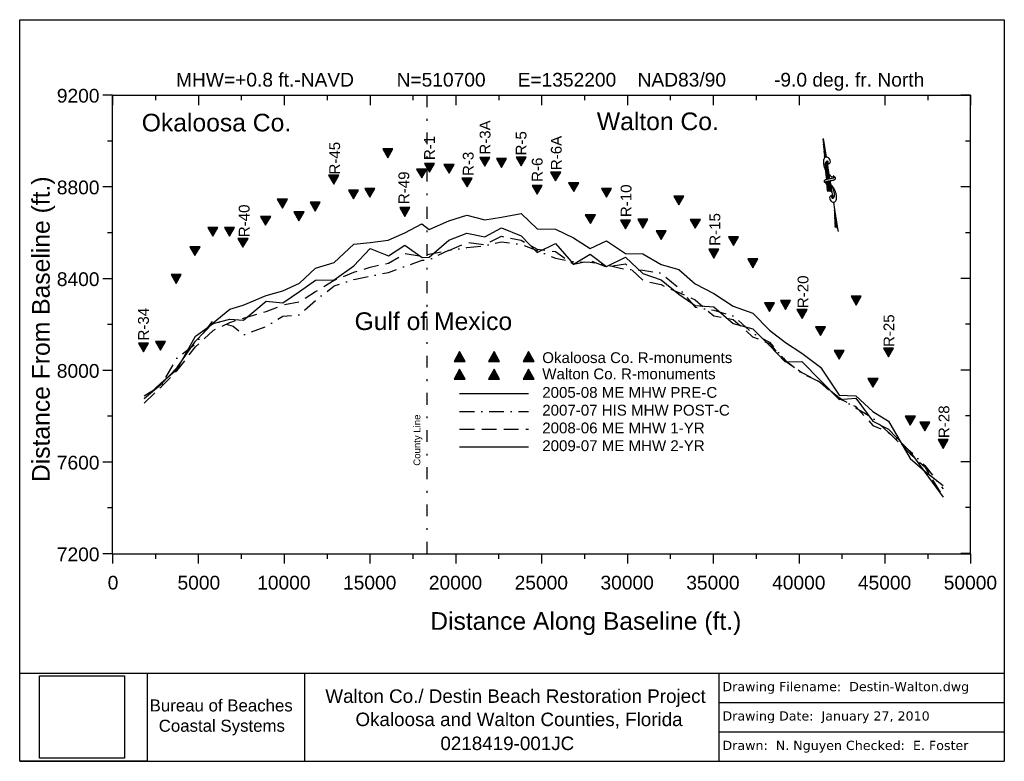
# Model space of a CAD drawing. Header units: inches. Extents: x -4730 to 45474, y -10570 to 27228.
import ezdxf
from ezdxf.enums import TextEntityAlignment as Align

# ---------------------------------------------------------------- set-up
doc = ezdxf.new("R2010")
doc.units = ezdxf.units.IN
doc.header["$LTSCALE"] = 3000
doc.header["$MEASUREMENT"] = 0
for name, pattern in [('DASHDOT2', [0.5, 0.25, -0.125, 0, -0.125]), ('DASHED2', [0.375, 0.25, -0.125]), ('GSCUSTOM5', [0.632, 0.2005, -0.2005, 0.0305, -0.2005])]:
    doc.linetypes.add(name, pattern=pattern)
doc.layers.get('0').update_dxf_attribs({"linetype": 'CONTINUOUS'})
for name, color, linetype in [('2005-08 ME MHW PRE-C', 7, 'CONTINUOUS'), ('2007-07 HIS MHW POST-C', 3, 'DASHDOT2'), ('2008-06 ME MHW 1-YR', 5, 'DASHED2'), ('2009-07 ME MHW 2-YR', 1, 'CONTINUOUS'), ('GENERAL LABELS', 7, 'CONTINUOUS'), ('OKA-RMON', 5, 'CONTINUOUS'), ('SIGNATURE', 7, 'CONTINUOUS'), ('WAL-RMON', 1, 'CONTINUOUS')]:
    doc.layers.add(name, color=color, linetype=linetype)
doc.styles.get("Standard").update_dxf_attribs({"font": 'arial.ttf', "width": 0.5})
doc.styles.add('style1', font='verdana.ttf')
doc.styles.add('style2', font='times.ttf')

# ---------------------------------------------------------------- blocks, each defined once
blk = doc.blocks.new('*X7')
for p, q in [((3042.85, 778.5), (3055.11, 778.5)), ((3043.11, 778.62), (3054.04, 778.62)), ((3043.27, 778.75), (3052.96, 778.75)), ((3043.38, 778.88), (3051.89, 778.88)), ((3043.46, 779), (3050.82, 779)), ((3043.52, 779.12), (3049.75, 779.12)), ((3043.56, 779.25), (3048.68, 779.25)), ((3043.57, 779.75), (3044.39, 779.75)), ((3043.58, 779.38), (3047.61, 779.38)), ((3043.59, 779.62), (3045.46, 779.62)), ((3043.59, 779.5), (3046.54, 779.5))]:
    blk.add_line(p, q)
blk = doc.blocks.new('*X4')
for p, q in [((3080.02, 778.5), (3088.76, 778.5)), ((3080.3, 778.62), (3088.68, 778.62)), ((3080.58, 778.75), (3088.59, 778.75)), ((3080.86, 778.88), (3088.51, 778.88)), ((3081.19, 779), (3088.42, 779)), ((3081.53, 779.12), (3088.28, 779.12)), ((3081.87, 779.25), (3088.06, 779.25)), ((3082.21, 779.38), (3087.85, 779.38)), ((3082.58, 779.5), (3087.64, 779.5)), ((3083.06, 779.62), (3087.25, 779.62)), ((3083.71, 779.75), (3086.79, 779.75)), ((3084.78, 779.88), (3085.13, 779.88))]:
    blk.add_line(p, q)
blk = doc.blocks.new('*X3')
for p, q in [((3076.61, 780.5), (3078.15, 780.5)), ((3076.62, 780.38), (3079.78, 780.38)), ((3076.62, 780.25), (3081.41, 780.25)), ((3076.63, 780.12), (3082.51, 780.12)), ((3076.63, 780), (3082.18, 780)), ((3076.64, 779.87), (3081.86, 779.87)), ((3076.64, 779.75), (3081.54, 779.75)), ((3076.65, 779.62), (3081.32, 779.62)), ((3076.65, 779.5), (3081.12, 779.5)), ((3076.66, 779.38), (3080.91, 779.38)), ((3076.66, 779.25), (3080.7, 779.25)), ((3076.67, 779.12), (3080.49, 779.12)), ((3076.67, 779), (3080.28, 779)), ((3076.68, 778.88), (3080.11, 778.88)), ((3076.68, 778.75), (3079.95, 778.75)), ((3076.69, 778.62), (3079.78, 778.62)), ((3076.69, 778.5), (3079.62, 778.5))]:
    blk.add_line(p, q)
blk = doc.blocks.new('*X6')
for p, q in [((3067.58, 778.5), (3072.76, 778.5)), ((3067.72, 778.62), (3072.95, 778.62)), ((3067.86, 778.75), (3073.15, 778.75)), ((3067.96, 778.88), (3073.34, 778.88)), ((3068.06, 779), (3075.37, 779)), ((3068.15, 779.12), (3075.37, 779.12)), ((3068.23, 779.25), (3075.37, 779.25)), ((3068.3, 779.37), (3075.37, 779.37)), ((3068.37, 779.5), (3075.37, 779.5)), ((3068.41, 779.62), (3075.37, 779.62)), ((3068.45, 779.75), (3075.36, 779.75)), ((3068.49, 779.88), (3075.35, 779.88)), ((3068.51, 780), (3075.35, 780)), ((3068.53, 780.12), (3075.34, 780.12)), ((3068.54, 781.25), (3068.54, 781.25)), ((3068.54, 781.12), (3070.15, 781.12)), ((3068.55, 781), (3071.75, 781)), ((3068.55, 780.88), (3073.36, 780.88)), ((3068.55, 780.25), (3075.33, 780.25)), ((3068.56, 780.75), (3074.97, 780.75)), ((3068.56, 780.62), (3075.3, 780.62)), ((3068.56, 780.5), (3075.31, 780.5)), ((3068.56, 780.38), (3075.32, 780.38)), ((3072.97, 778.5), (3075.36, 778.5)), ((3073.11, 778.62), (3075.36, 778.62)), ((3073.24, 778.75), (3075.37, 778.75)), ((3073.38, 778.88), (3075.37, 778.88))]:
    blk.add_line(p, q)
blk = doc.blocks.new('*X5')
for p, q in [((3091.38, 779.38), (3092.65, 779.38)), ((3091.4, 779.25), (3094.25, 779.25)), ((3091.43, 779.12), (3095.86, 779.12)), ((3091.46, 779), (3097.47, 779)), ((3091.49, 778.88), (3099.07, 778.88)), ((3091.5, 778.75), (3100.68, 778.75)), ((3091.52, 778.62), (3102.29, 778.62)), ((3091.53, 778.5), (3103.9, 778.5))]:
    blk.add_line(p, q)
blk = doc.blocks.new('NORTHA')
for p, q in [((-3.8, 466.7), (-16.4, 302)), ((-3.8, 466.7), (-3.6, 304.3)), ((-3.3, 270.2), (-3.3, 118.8)), ((-25.8, 179.4), (-30.5, 117)), ((-24.8, 192.5), (-25.8, 179.4)), ((-20.9, 243.8), (-21.7, 232.6)), ((-31.7, 101.2), (-38.2, 16.6)), ((-3.3, 102.1), (-3.3, 100)), ((-3.3, 100), (-3.3, 71.5)), ((-3.3, 68.6), (-3.3, 58.8)), ((-3.3, 58.8), (-3.2, 4.2)), ((-3.2, 4.2), (-3.1, -47.8)), ((-3.2, -81.4), (-3, -145.8)), ((-3, -145.8), (-20.2, -295.8)), ((-3, -145.8), (-2.7, -308.3)), ((-2.7, -308.3), (-2.7, -333.3))]:
    blk.add_line(p, q)
for points in [[(-10.3, 255, 0.077736), (-4.6, 250.5, 0.07962), (2.1, 247.9, 0.096266), (11.3, 247.8, 0.100752), (19.6, 251.1, 0.224486), (25.2, 260.4, 0.11255), (22.8, 281.2, 0.100563), (13.7, 296.2, 0.134878), (2.5, 303.2, 0.132719), (-12, 303.6, 0.155229), (-22.7, 297.1, 0.101616), (-30.5, 283.3, 0.067278), (-34.7, 259.9, 0.034332), (-34, 228.3, 0.050354), (-29.8, 207.2, 0.032541), (-19.9, 180.6, 0.044988), (-9.8, 162.8, 0.025546), (-3, 153.9, 0.017117), (8.3, 141.6, 0.06565), (17.4, 134.4, 0.042468), (33.6, 126.6)], [(2.2, 247.9, 0.076919), (5.3, 251.9, 0.080527), (6.9, 256.4, 0.088695), (7, 263.7, 0.141897), (5.1, 267.8, 0.152973), (1.3, 270.1, 0.126446), (-4, 270, 0.120122), (-9.3, 267.1, 0.080483), (-14.8, 260, 0.067361), (-19.9, 246.8, 0.059891), (-21.7, 231, 0.028199), (-20.5, 210.4, 0.039094), (-17.6, 195.8, 0.016831), (-14.5, 186.2, 0.008651), (-7.7, 167.8, 0.03625), (-3.2, 158.6, 0.021578), (6, 144)], [(-3.1, 118.8, 0.004821), (-10.2, 118.7, 0.00885), (-14.1, 118.6, 0.005772), (-28.6, 117.7, 0.010588), (-36.5, 116.9, 0.071206), (-43, 115.2, 0.064975), (-49.4, 111.5, 0.103615), (-52.8, 107.5, 0.157116), (-53.5, 104, 0.084448), (-52.3, 100.3, 0.119022), (-50.5, 98.1), (-43.3, 92.8), (-39.3, 89.9)], [(-42.5, 80.2, 0.155222), (-38.7, 82.4, 0.230745), (-37.8, 85.3, 0.039788), (-38.5, 87.9, 0.040789), (-39.5, 90.2, 0.05365), (-40.7, 92, -0.067543), (-41.9, 93.8, -0.159888), (-42.3, 97.3, -0.204389), (-40.8, 99.5, -0.067398), (-38.6, 100.6, -0.052215), (-35.4, 101.3, -0.013577), (-29.8, 101.7, -0.005027), (-14.6, 102.4, -0.010776), (-10.7, 102.4, -0.005653), (-3, 102.2)], [(6.5, -32.5, 0.077736), (0.9, -27.9, 0.07962), (-5.8, -25.4, 0.096266), (-15.1, -25.3, 0.100752), (-23.3, -28.6, 0.224486), (-29, -37.9, 0.11255), (-26.5, -58.6, 0.100563), (-17.5, -73.7, 0.134878), (-6.3, -80.6, 0.132719), (8.2, -81, 0.155229), (18.9, -74.6, 0.101616), (26.8, -60.8, 0.067278), (31, -37.3, 0.034332), (30.2, -5.8, 0.050354), (26.1, 15.4, 0.032541), (16.1, 41.9, 0.044988), (6, 59.8, 0.025546), (-0.8, 68.7, 0.017117), (-12.1, 81, 0.06565), (-21.2, 88.2, 0.042468), (-37.3, 95.9)], [(36.4, 140.8, 0.155222), (32.6, 138.6, 0.230745), (31.7, 135.7, 0.039788), (32.3, 133.1, 0.040789), (33.4, 130.8, 0.05365), (34.6, 129, -0.067543), (35.8, 127.2, -0.159888), (36.2, 123.8, -0.204389), (34.7, 121.5, -0.067398), (32.5, 120.4, -0.052215), (29.3, 119.7, -0.013577), (23.7, 119.3, -0.005027), (8.5, 118.6, -0.010776), (4.5, 118.6, -0.005653), (-3.1, 118.8)], [(-3, 102.2, 0.004821), (4.1, 102.3, 0.00885), (8, 102.4, 0.005772), (22.5, 103.3, 0.010588), (30.4, 104.1, 0.071206), (36.9, 105.8, 0.064975), (43.3, 109.5, 0.103615), (46.7, 113.5, 0.157116), (47.3, 117, 0.084448), (46.2, 120.8, 0.119022), (44.4, 122.9), (37.2, 128.2), (33.2, 131.1)], [(-5.9, -25.4, 0.076919), (-9, -29.3, 0.080527), (-10.7, -33.8, 0.088695), (-10.8, -41.1, 0.141897), (-8.8, -45.3, 0.152973), (-5, -47.5, 0.126446), (0.2, -47.4, 0.120122), (5.5, -44.5, 0.080483), (11, -37.5, 0.067361), (16.1, -24.3, 0.059891), (18, -8.5, 0.028199), (16.7, 12.2, 0.039094), (13.8, 26.8, 0.016831), (10.8, 36.4, 0.008651), (3.9, 54.8, 0.03625), (-0.5, 64, 0.021578), (-9.7, 78.6)]]:
    blk.add_lwpolyline(points, format="xyb")
for centre, radius, start, end in [((-31.5, -19.8), 37.1, 40.22255, 100.34784), ((-16, -308.3), 13.3, 0.14449, 108.27278)]:
    blk.add_arc(centre, radius, start, end)
at = {"xscale": 12.50000000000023, "yscale": 12.5, "zscale": 12.5, "rotation": 90.08312163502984}
for name in ['*X5', '*X4', '*X3', '*X6', '*X7']:
    blk.add_blockref(name, (9783.1, -38325.8), dxfattribs=at)

msp = doc.modelspace()

# ---------------------------------------------------------------- hatches: boundary and pattern name
at = {"layer": 'OKA-RMON'}
for points in [[(14300, 20642), (13784, 20642), (14042, 20192)], [(16026, 19615), (15511, 19615), (15768, 19165)], [(11540, 19296), (11024, 19296), (11024, 19296), (11282, 18846)], [(13380, 18632), (12864, 18632), (13122, 18182)], [(12549, 18545), (12034, 18545), (12292, 18095)], [(8919, 18073), (8404, 18073), (8662, 17623)], [(10593, 17921), (10078, 17921), (10335, 17471)], [(15162, 17650), (14646, 17650), (14904, 17200)], [(8067, 17202), (7551, 17202), (7809, 16752)], [(9769, 17431), (9254, 17431), (9511, 16981)], [(5371, 16645), (4856, 16645), (5113, 16195)], [(6226, 16643), (5710, 16643), (5968, 16193)], [(6914, 16077), (6399, 16077), (6399, 16077), (6656, 15627)], [(4464, 15659), (3949, 15659), (4207, 15209)], [(3503, 14233), (2987, 14233), (3245, 13783)], [(1839, 10747), (1323, 10747), (1581, 10297)], [(2712, 10826), (2196, 10826), (2454, 10376)], [(17981, 9812), (17703, 10315), (17425, 9812)], [(19737, 9812), (19459, 10315), (19181, 9812)], [(21494, 9812), (21216, 10315), (20938, 9812)]]:
    msp.add_hatch(color=5, dxfattribs=at).paths.add_polyline_path(points)
at = {"layer": 'WAL-RMON'}
for points in [[(19244, 20205), (18729, 20205), (18987, 19755)], [(20093, 20148), (19577, 20148), (19835, 19698)], [(21102, 20228), (20587, 20228), (20845, 19778)], [(16419, 19901), (15904, 19901), (16161, 19451)], [(17418, 19850), (16902, 19850), (17160, 19400)], [(18338, 19157), (17822, 19157), (18080, 18707)], [(22855, 19461), (22340, 19461), (22598, 19011)], [(21918, 18783), (21403, 18783), (21660, 18333)], [(23776, 18916), (23260, 18916), (23518, 18466)], [(25453, 18626), (24937, 18626), (25195, 18176)], [(29138, 18234), (28623, 18234), (28880, 17784)], [(24626, 17287), (24111, 17287), (24368, 16837)], [(26412, 17018), (25896, 17018), (26154, 16568)], [(27300, 17060), (26784, 17060), (27042, 16610)], [(29975, 17048), (29459, 17048), (29717, 16598)], [(28232, 16468), (27716, 16468), (27974, 16018)], [(31920, 16161), (31404, 16161), (31662, 15711)], [(30924, 15530), (30408, 15530), (30666, 15080)], [(32906, 15039), (32391, 15039), (32648, 14589)], [(38176, 13136), (37661, 13136), (37918, 12686)], [(33760, 12805), (33244, 12805), (33502, 12355)], [(34570, 12908), (34054, 12908), (34312, 12458)], [(35417, 12454), (34901, 12454), (35159, 12004)], [(36365, 11576), (35850, 11576), (36107, 11126)], [(37307, 10368), (36792, 10368), (37049, 9918)], [(39829, 10491), (39314, 10491), (39572, 10041)], [(17981, 8907), (17703, 9410), (17425, 8907)], [(19737, 8907), (19459, 9410), (19181, 8907)], [(21494, 8907), (21216, 9410), (20938, 8907)], [(39034, 8945), (38518, 8945), (38776, 8495)], [(40940, 7016), (40424, 7016), (40682, 6566)], [(41681, 6719), (41165, 6719), (41423, 6269)], [(42613, 5824), (42098, 5824), (42355, 5374)]]:
    msp.add_hatch(color=1, dxfattribs=at).paths.add_polyline_path(points)

# ---------------------------------------------------------------- linework, layer by layer
at = {"layer": '2005-08 ME MHW PRE-C', "flags": 128}
for points in [[(1612, 7924), (2477, 8650), (3299, 9498), (4230, 10840), (5137, 11785), (5988, 12466), (6673, 12685), (7829, 13166), (8685, 13405), (9529, 13792), (10352, 14563), (11304, 14858), (12305, 15787), (13135, 15873), (14065, 15984), (14909, 16370), (15782, 16821), (16157, 16533), (17156, 16972), (18077, 17263), (18982, 17032), (19831, 17171), (20840, 17357), (21657, 16574), (22594, 16557), (23514, 16109), (24366, 15570), (25191, 15956), (26151, 15308), (27040, 15288), (27971, 14750), (28875, 14502), (29713, 13773), (30663, 13274), (31657, 12622), (32644, 12265), (33500, 11401), (34309, 10770), (35156, 10240), (36104, 9520), (37046, 8086), (37911, 8055), (38774, 7255), (39566, 6765), (40679, 4868), (41419, 4223), (42352, 3489)], [(17703, 8168), (21215, 8168)]]:
    msp.add_lwpolyline(points, dxfattribs=at)
at = {"layer": '2007-07 HIS MHW POST-C', "flags": 128}
for points in [[(1610, 8050), (2478, 8577), (3293, 9984), (4231, 10707), (5137, 11897), (6150, 11612), (6681, 11162), (7837, 11598), (8691, 12121), (9538, 12185), (10360, 12923), (11310, 13665), (12314, 13981), (13144, 14155), (14073, 14351), (14918, 14654), (15792, 14967), (16155, 15010), (17154, 15483), (18075, 15612), (18980, 15708), (19829, 15905), (20838, 15782), (21656, 15461), (22592, 15066), (23512, 14892), (24365, 14871), (25190, 14725), (26150, 14512), (27038, 14466), (27971, 14312), (28874, 13573), (29711, 12577), (30662, 12415), (31656, 12124), (32643, 11252), (33499, 10786), (34308, 9868), (35154, 9210), (36103, 8759), (37046, 7972), (37911, 7440), (38773, 6936), (39566, 6186), (40679, 5242), (41420, 4510), (42352, 3319)], [(17703, 7263), (21215, 7263)]]:
    msp.add_lwpolyline(points, dxfattribs=at)
at = {"layer": '2008-06 ME MHW 1-YR', "flags": 128}
for points in [[(1615, 7683), (2479, 8524), (3301, 9346), (4232, 10553), (5139, 11395), (5992, 11800), (6676, 12017), (7833, 12347), (8688, 12692), (9534, 12846), (10358, 13369), (11308, 13945), (12312, 14360), (13142, 14611), (14071, 14826), (14915, 15307), (15790, 15171), (16155, 15280), (17154, 15459), (18076, 15874), (18980, 15769), (19829, 16189), (20839, 15987), (21656, 15533), (22592, 15406), (23512, 14769), (24365, 14948), (25189, 14626), (26151, 14787), (27038, 13945), (27970, 13723), (28874, 13319), (29711, 12956), (30661, 12129), (31656, 11944), (32643, 11067), (33499, 10719), (34308, 9839), (35154, 9247), (36103, 8736), (37046, 7915), (37911, 7516), (38773, 6543), (39566, 6210), (40679, 5097), (41419, 4442), (42351, 2883)], [(17703, 6358), (21215, 6358)]]:
    msp.add_lwpolyline(points, dxfattribs=at)
at = {"layer": '2009-07 ME MHW 2-YR', "flags": 128}
for points in [[(1613, 7908), (2477, 8715), (3300, 9418), (4230, 11100), (5138, 11749), (5991, 11966), (6677, 11907), (7831, 12883), (8688, 12799), (9532, 13367), (10355, 13944), (11309, 13977), (12311, 14684), (13137, 15559), (14070, 15184), (14913, 15741), (15791, 15107), (16155, 15118), (17155, 15998), (18077, 16350), (18981, 16166), (19831, 16624), (20839, 16211), (21656, 15367), (22593, 15814), (23513, 14770), (24366, 15271), (25190, 14648), (26152, 15121), (27039, 14299), (27971, 13967), (28874, 13246), (29712, 12655), (30662, 12597), (31657, 11737), (32644, 11473), (33500, 10617), (34308, 9790), (35156, 9799), (36104, 8835), (37046, 7864), (37912, 7946), (38774, 6758), (39566, 6356), (40680, 5208), (41420, 4173), (42352, 2897)], [(17703, 5454), (21216, 5454)]]:
    msp.add_lwpolyline(points, dxfattribs=at)
at = {"layer": 'GENERAL LABELS', "color": 7, "linetype": 'Continuous'}
for p, q in [((2, 23378), (-498, 23378)), ((2, 3), (2, 23378)), ((7, 23378), (7, 22878)), ((7, 23378), (43757, 23378)), ((2194, 23378), (2194, 23128)), ((4382, 23378), (4382, 22878)), ((6569, 23378), (6569, 23128)), ((8757, 23378), (8757, 22878)), ((10944, 23378), (10944, 23128)), ((13132, 23378), (13132, 22878)), ((15319, 23378), (15319, 23128)), ((17507, 23378), (17507, 22878)), ((19694, 23378), (19694, 23128)), ((21882, 23378), (21882, 22878)), ((24069, 23378), (24069, 23128)), ((26257, 23378), (26257, 22878)), ((28444, 23378), (28444, 23128)), ((30632, 23378), (30632, 22878)), ((32819, 23378), (32819, 23128)), ((35007, 23378), (35007, 22878)), ((39382, 23378), (39382, 22878)), ((41569, 23378), (41569, 23128)), ((43752, 23378), (43252, 23378)), ((43752, 28), (43752, 23378)), ((43757, 23378), (43757, 22878)), ((2, 21041), (-248, 21041)), ((43752, 21043), (43502, 21043)), ((2, 18703), (-498, 18703)), ((43752, 18708), (43252, 18708)), ((2, 16366), (-248, 16366)), ((43752, 16373), (43502, 16373)), ((2, 14028), (-498, 14028)), ((43752, 14038), (43252, 14038)), ((2, 11691), (-248, 11691)), ((43752, 11703), (43502, 11703)), ((2, 9353), (-498, 9353)), ((43752, 9368), (43252, 9368)), ((43752, 7033), (43502, 7033)), ((2, 7016), (-248, 7016)), ((2, 4678), (-498, 4678)), ((43752, 4698), (43252, 4698)), ((2, 2341), (-248, 2341)), ((43752, 2363), (43502, 2363)), ((2, 3), (-498, 3)), ((2, 3), (2, -497)), ((2, 3), (43757, 3)), ((2190, 3), (2190, -247)), ((4377, 3), (4377, -497)), ((6565, 3), (6565, -247)), ((8753, 3), (8753, -497)), ((10941, 3), (10941, -247)), ((13128, 3), (13128, -497)), ((15316, 3), (15316, -247)), ((17504, 3), (17504, -497)), ((19692, 3), (19692, -247)), ((21879, 3), (21879, -497)), ((24067, 3), (24067, -247)), ((26255, 3), (26255, -497)), ((28443, 3), (28443, -247)), ((30630, 3), (30630, -497)), ((32818, 3), (32818, -247)), ((35006, 3), (35006, -497)), ((37194, 3), (37194, -247)), ((39381, 3), (39381, -497)), ((41569, 3), (41569, -247)), ((43752, 28), (43252, 28)), ((43757, 3), (43757, -497))]:
    msp.add_line(p, q, dxfattribs=at)
at = {"layer": 'GENERAL LABELS', "color": 9, "linetype": 'GSCUSTOM5'}
msp.add_line((16022, 23373), (16022, -7), dxfattribs=at)
at = {"layer": 'GENERAL LABELS', "flags": 128}
for points in [[(2, 4), (2, 4), (2, 4), (2, 5), (2, 5), (3, 5), (3, 5), (3, 5), (3, 5), (3, 5), (3, 5), (4, 6), (4, 6), (4, 6), (4, 6), (4, 6), (5, 6), (5, 6), (5, 6), (5, 6), (5, 6), (5, 6), (6, 6), (6, 6), (6, 6), (6, 6), (6, 6), (6, 6), (7, 6), (7, 6), (7, 6), (7, 5), (7, 5), (8, 5), (8, 5), (8, 5), (8, 5), (8, 5), (8, 5), (9, 4), (9, 4), (9, 4), (9, 4), (9, 4), (10, 4), (10, 3), (10, 3)], [(2, 4), (2, 4), (2, 5), (2, 5), (2, 5), (3, 5), (3, 5), (3, 5), (3, 5), (3, 5), (3, 5), (4, 5), (4, 5), (4, 5), (4, 5), (4, 5), (5, 6), (5, 6), (5, 6), (5, 6), (5, 6), (5, 6), (6, 6), (6, 6), (6, 6), (6, 6), (6, 6), (6, 6), (7, 5), (7, 5), (7, 5), (7, 5), (7, 5), (8, 5), (8, 5), (8, 5), (8, 5), (8, 5), (8, 4), (9, 4), (9, 4), (9, 4), (9, 4), (9, 4), (10, 4), (10, 3), (10, 3)], [(2, 4), (2, 4), (2, 4), (2, 5), (2, 5), (3, 5), (3, 5), (3, 5), (3, 5), (3, 5), (3, 5), (4, 5), (4, 5), (4, 5), (4, 6), (4, 6), (5, 6), (5, 6), (5, 6), (5, 6), (5, 6), (5, 6), (6, 6), (6, 6), (6, 6), (6, 6), (6, 6), (6, 5), (7, 6), (7, 5), (7, 5), (7, 5), (7, 5), (8, 5), (8, 5), (8, 5), (8, 5), (8, 5), (8, 4), (9, 4), (9, 4), (9, 4), (9, 4), (9, 4), (10, 4), (10, 3), (10, 3)], [(5, 4), (6, 4)], [(5, 4), (6, 4)], [(5, 4), (6, 4)]]:
    msp.add_lwpolyline(points, dxfattribs=at)
at = {"layer": 'OKA-RMON', "color": 7, "linetype": 'Continuous'}
for p, q in [((14300, 20642), (13784, 20642)), ((13784, 20642), (14042, 20192)), ((14042, 20192), (14300, 20642)), ((16026, 19615), (15511, 19615)), ((15511, 19615), (15768, 19165)), ((15768, 19165), (16026, 19615)), ((11540, 19296), (11024, 19296)), ((11024, 19296), (11282, 18846)), ((11282, 18846), (11540, 19296)), ((13380, 18632), (12864, 18632)), ((12864, 18632), (13122, 18182)), ((13122, 18182), (13380, 18632)), ((12549, 18545), (12034, 18545)), ((12034, 18545), (12292, 18095)), ((12292, 18095), (12549, 18545)), ((8919, 18073), (8404, 18073)), ((8404, 18073), (8662, 17623)), ((8662, 17623), (8919, 18073)), ((10593, 17921), (10078, 17921)), ((10078, 17921), (10335, 17471)), ((10335, 17471), (10593, 17921)), ((15162, 17650), (14646, 17650)), ((14646, 17650), (14904, 17200)), ((14904, 17200), (15162, 17650)), ((8067, 17202), (7551, 17202)), ((7551, 17202), (7809, 16752)), ((7809, 16752), (8067, 17202)), ((9769, 17431), (9254, 17431)), ((9254, 17431), (9511, 16981)), ((9511, 16981), (9769, 17431)), ((5371, 16645), (4856, 16645)), ((4856, 16645), (5113, 16195)), ((5113, 16195), (5371, 16645)), ((6226, 16643), (5710, 16643)), ((5710, 16643), (5968, 16193)), ((5968, 16193), (6226, 16643)), ((6914, 16077), (6399, 16077)), ((6399, 16077), (6656, 15627)), ((6656, 15627), (6914, 16077)), ((4464, 15659), (3949, 15659)), ((3949, 15659), (4207, 15209)), ((4207, 15209), (4464, 15659)), ((3503, 14233), (2987, 14233)), ((2987, 14233), (3245, 13783)), ((3245, 13783), (3503, 14233)), ((1839, 10747), (1323, 10747)), ((1323, 10747), (1581, 10297)), ((1581, 10297), (1839, 10747)), ((2712, 10826), (2196, 10826)), ((2196, 10826), (2454, 10376)), ((2454, 10376), (2712, 10826)), ((17703, 10315), (17425, 9812)), ((17981, 9812), (17703, 10315)), ((19459, 10315), (19181, 9812)), ((19737, 9812), (19459, 10315)), ((21216, 10315), (20938, 9812)), ((21494, 9812), (21216, 10315)), ((17425, 9812), (17981, 9812)), ((19181, 9812), (19737, 9812)), ((20938, 9812), (21494, 9812))]:
    msp.add_line(p, q, dxfattribs=at)
at = {"layer": 'SIGNATURE', "color": 7, "linetype": 'Continuous'}
for p, q in [((-4730, 27228), (45474, 27228)), ((-4730, -10570), (-4730, 27228)), ((45474, 27228), (45474, -10570)), ((-4730, -6074), (20372, -6074)), ((-4730, -10570), (-4730, -6081)), ((-4730, -6081), (1767, -6081)), ((1767, -6081), (1767, -10570)), ((9817, -10570), (9817, -6074)), ((20372, -6074), (45474, -6074)), ((30927, -9071), (30927, -6074)), ((30927, -7572), (45474, -7572)), ((30927, -10570), (30927, -9071)), ((30927, -9071), (45474, -9071)), ((-4730, -10570), (20372, -10570)), ((1767, -10570), (-4730, -10570)), ((20372, -10570), (45474, -10570))]:
    msp.add_line(p, q, dxfattribs=at)
at = {"layer": 'SIGNATURE', "linetype": 'Continuous'}
for p, q in [((-3720, -10407), (-3720, -6213)), ((-3720, -6213), (612, -6213)), ((612, -6213), (612, -10407)), ((612, -10407), (-3720, -10407))]:
    msp.add_line(p, q, dxfattribs=at)
at = {"layer": 'WAL-RMON', "color": 7, "linetype": 'Continuous'}
for p, q in [((19244, 20205), (18729, 20205)), ((18729, 20205), (18987, 19755)), ((18987, 19755), (19244, 20205)), ((20093, 20148), (19577, 20148)), ((19577, 20148), (19835, 19698)), ((19835, 19698), (20093, 20148)), ((21102, 20228), (20587, 20228)), ((20587, 20228), (20845, 19778)), ((20845, 19778), (21102, 20228)), ((16419, 19901), (15904, 19901)), ((15904, 19901), (16161, 19451)), ((16161, 19451), (16419, 19901)), ((17418, 19850), (16902, 19850)), ((16902, 19850), (17160, 19400)), ((17160, 19400), (17418, 19850)), ((18338, 19157), (17822, 19157)), ((17822, 19157), (18080, 18707)), ((18080, 18707), (18338, 19157)), ((22855, 19461), (22340, 19461)), ((22340, 19461), (22598, 19011)), ((22598, 19011), (22855, 19461)), ((21918, 18783), (21403, 18783)), ((21403, 18783), (21660, 18333)), ((21660, 18333), (21918, 18783)), ((23776, 18916), (23260, 18916)), ((23260, 18916), (23518, 18466)), ((23518, 18466), (23776, 18916)), ((25453, 18626), (24937, 18626)), ((24937, 18626), (25195, 18176)), ((25195, 18176), (25453, 18626)), ((29138, 18234), (28623, 18234)), ((28623, 18234), (28880, 17784)), ((28880, 17784), (29138, 18234)), ((24626, 17287), (24111, 17287)), ((24111, 17287), (24368, 16837)), ((24368, 16837), (24626, 17287)), ((26412, 17018), (25896, 17018)), ((25896, 17018), (26154, 16568)), ((26154, 16568), (26412, 17018)), ((27300, 17060), (26784, 17060)), ((26784, 17060), (27042, 16610)), ((27042, 16610), (27300, 17060)), ((29975, 17048), (29459, 17048)), ((29459, 17048), (29717, 16598)), ((29717, 16598), (29975, 17048)), ((28232, 16468), (27716, 16468)), ((27716, 16468), (27974, 16018)), ((27974, 16018), (28232, 16468)), ((31920, 16161), (31404, 16161)), ((31404, 16161), (31662, 15711)), ((31662, 15711), (31920, 16161)), ((30924, 15530), (30408, 15530)), ((30408, 15530), (30666, 15080)), ((30666, 15080), (30924, 15530)), ((32906, 15039), (32391, 15039)), ((32391, 15039), (32648, 14589)), ((32648, 14589), (32906, 15039)), ((38176, 13136), (37661, 13136)), ((37661, 13136), (37918, 12686)), ((37918, 12686), (38176, 13136)), ((33760, 12805), (33244, 12805)), ((33244, 12805), (33502, 12355)), ((33502, 12355), (33760, 12805)), ((34570, 12908), (34054, 12908)), ((34054, 12908), (34312, 12458)), ((34312, 12458), (34570, 12908)), ((35417, 12454), (34901, 12454)), ((34901, 12454), (35159, 12004)), ((35159, 12004), (35417, 12454)), ((36365, 11576), (35850, 11576)), ((35850, 11576), (36107, 11126)), ((36107, 11126), (36365, 11576)), ((37307, 10368), (36792, 10368)), ((36792, 10368), (37049, 9918)), ((37049, 9918), (37307, 10368)), ((39829, 10491), (39314, 10491)), ((39314, 10491), (39572, 10041)), ((39572, 10041), (39829, 10491)), ((17703, 9410), (17425, 8907)), ((17981, 8907), (17703, 9410)), ((19459, 9410), (19181, 8907)), ((19737, 8907), (19459, 9410)), ((21216, 9410), (20938, 8907)), ((21494, 8907), (21216, 9410)), ((17425, 8907), (17981, 8907)), ((19181, 8907), (19737, 8907)), ((20938, 8907), (21494, 8907)), ((39034, 8945), (38518, 8945)), ((38518, 8945), (38776, 8495)), ((38776, 8495), (39034, 8945)), ((40940, 7016), (40424, 7016)), ((40424, 7016), (40682, 6566)), ((40682, 6566), (40940, 7016)), ((41681, 6719), (41165, 6719)), ((41165, 6719), (41423, 6269)), ((41423, 6269), (41681, 6719)), ((42613, 5824), (42098, 5824)), ((42098, 5824), (42355, 5374)), ((42355, 5374), (42613, 5824))]:
    msp.add_line(p, q, dxfattribs=at)

# ---------------------------------------------------------------- block references
at = {"layer": 'GENERAL LABELS', "linetype": 'Continuous', "xscale": 6, "yscale": 6, "zscale": 6, "rotation": 9}
msp.add_blockref('NORTHA', (36700, 18416), dxfattribs=at)

# ---------------------------------------------------------------- texts
at = {"layer": '2005-08 ME MHW PRE-C'}
msp.add_text('2005-08 ME MHW PRE-C', height=550, dxfattribs=at).set_placement((21915, 7956))
at = {"layer": '2007-07 HIS MHW POST-C'}
msp.add_text('2007-07 HIS MHW POST-C', height=550, dxfattribs=at).set_placement((21915, 7051))
at = {"layer": '2008-06 ME MHW 1-YR'}
msp.add_text('2008-06 ME MHW 1-YR', height=550, dxfattribs=at).set_placement((21915, 6145))
at = {"layer": '2009-07 ME MHW 2-YR'}
msp.add_text('2009-07 ME MHW 2-YR', height=550, dxfattribs=at).set_placement((21915, 5241))
at = {"layer": 'GENERAL LABELS', "linetype": 'Continuous'}
for s, height, p in [('MHW=+0.8 ft.-NAVD        N=510700      E=1352200    NAD83/90         -9.0 deg. fr. North', 700, (3241, 23819)), ('9200', 700, (-2837, 23003)), ('Okaloosa Co.', 900, (1495, 21534)), ('Walton Co.', 900, (24699, 21599)), ('8800', 700, (-2837, 18328)), ('8400', 700, (-2837, 13653)), ('Gulf of Mexico', 900, (12345, 11412)), ('8000', 700, (-2837, 8978)), ('7600', 700, (-2837, 4303)), ('7200', 700, (-2837, -372)), ('   0', 700, (-1058, -1815)), ('5000', 700, (3317, -1815)), ('10000', 700, (7381, -1815)), ('15000', 700, (11756, -1815)), ('20000', 700, (16132, -1815)), ('25000', 700, (20507, -1815)), ('30000', 700, (24883, -1815)), ('35000', 700, (29258, -1815)), ('40000', 700, (33634, -1815)), ('45000', 700, (38009, -1815)), ('50000', 700, (42385, -1815)), ('Distance Along Baseline (ft.)', 900, (16202, -3869))]:
    msp.add_text(s, height=height, dxfattribs=at).set_placement(p)
msp.add_text('Distance From Baseline (ft.)', height=900, rotation=90, dxfattribs=at).set_placement((-3200, 3661))
at = {"layer": 'GENERAL LABELS', "color": 9}
msp.add_text('County Line', height=350, rotation=90, dxfattribs=at).set_placement((15700, 4494))
at = {"layer": 'GENERAL LABELS', "style": 'style2'}
for s, width in [('2005-08 ME MHW PRE-C', 0.966028), ('2007-07 HIS MHW POST-C', 0.971381), ('2008-06 ME MHW 1-YR', 0.94889)]:
    msp.add_text(s, height=0.0914, dxfattribs=dict(at, width=width)).set_placement((6, 4), (7, 4), align=Align.FIT)
at = {"layer": 'OKA-RMON', "color": 7}
for s, p in [('R-45', (11605, 19337)), ('R-49', (15132, 17825)), ('R-40', (6989, 16142)), ('R-34', (1856, 10876))]:
    msp.add_text(s, height=550, rotation=90, dxfattribs=at).set_placement(p)
at = {"layer": 'OKA-RMON'}
msp.add_text('Okaloosa Co. R-monuments', height=550, dxfattribs=at).set_placement((21915, 9727))
at = {"layer": 'SIGNATURE', "color": 7, "linetype": 'Continuous', "style": 'style1'}
for s, p in [('Drawing Filename:  Destin-Walton.dwg', (31104, -6997)), ('Drawing Date:  January 27, 2010', (31104, -8493)), ('Drawn:  N. Nguyen Checked:  E. Foster', (31104, -9995))]:
    msp.add_text(s, height=469.61, dxfattribs=at).set_placement(p)
at = {"layer": 'SIGNATURE', "color": 7, "linetype": 'Continuous'}
for s, height, p in [('Walton Co./ Destin Beach Restoration Project ', 686.35, (10855, -7591)), ('Bureau of Beaches ', 614.1, (1896, -8031)), ('Okaloosa and Walton Counties, Florida', 686.35, (12390, -8776)), ('Coastal Systems', 614.1, (2359, -9065)), ('0218419-001JC', 686.35, (16722, -9998))]:
    msp.add_text(s, height=height, dxfattribs=at).set_placement(p)
at = {"layer": 'WAL-RMON', "color": 7}
for s, p in [('R-3A', (19274, 20346)), ('R-1', (16440, 20071)), ('R-5', (21109, 20308)), ('R-6A', (22906, 19560)), ('R-3', (18413, 19261)), ('R-6', (21932, 18961)), ('R-10', (26462, 17165)), ('R-15', (30992, 15706)), ('R-20', (35485, 12526)), ('R-25', (39865, 10543)), ('R-28', (42673, 5903))]:
    msp.add_text(s, height=550, rotation=90, dxfattribs=at).set_placement(p)
at = {"layer": 'WAL-RMON'}
msp.add_text('Walton Co. R-monuments', height=550, dxfattribs=at).set_placement((21915, 8901))

doc.saveas('drawing.dxf')
